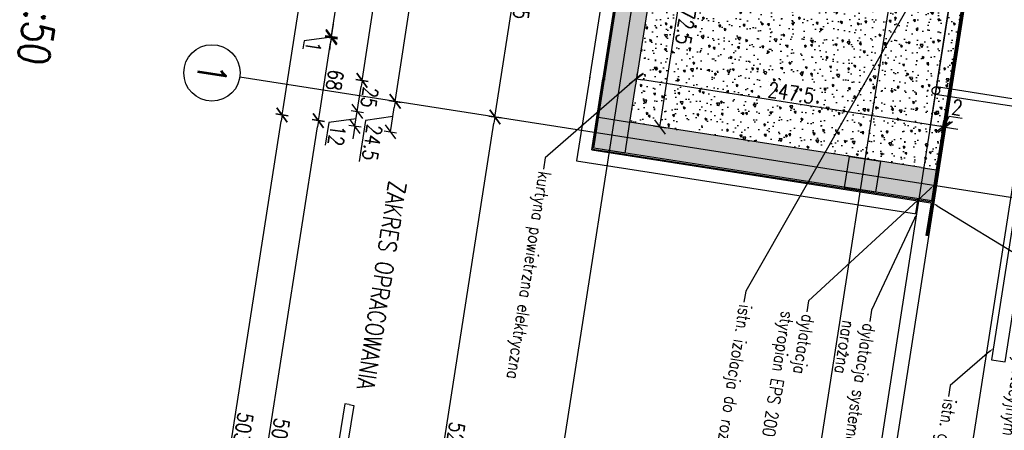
# Model space of a CAD drawing. Extents: x -38969 to 27108, y -24488 to 212598.
# Tile 2 of 256: x -5581 to -4796, y -23926 to -23599. Entities that reach past the tile are written whole.
import ezdxf
from ezdxf import colors
from ezdxf.entities.mleader import LeaderData, LeaderLine
from ezdxf.math import Vec2, Vec3

# ---------------------------------------------------------------- set-up
doc = ezdxf.new("R2010")
doc.units = 0
doc.header["$LTSCALE"] = 100
doc.header["$MEASUREMENT"] = 0
doc.linetypes.add('0.7_0.7', pattern=[1.4, 0.7, -0.7])
doc.linetypes.add('DASHDOT', pattern=[1, 0.5, -0.25, 0, -0.25])
doc.layers.get('0').update_dxf_attribs({"linetype": 'CONTINUOUS'})
doc.layers.get('DEFPOINTS').update_dxf_attribs({"linetype": 'CONTINUOUS'})
for name, color, linetype in [('K_1-DIM50', 6, 'CONTINUOUS'), ('K_1-HAT', 6, 'CONTINUOUS'), ('K_1-mur', 3, 'CONTINUOUS'), ('K_1-MUR istn', 200, 'CONTINUOUS'), ('K_1-MUW', 1, 'CONTINUOUS'), ('K_1-osie', 6, 'CONTINUOUS'), ('K_1-POMOCNICZA', 2, 'CONTINUOUS'), ('K_1-STOLARKA', 6, 'CONTINUOUS'), ('K_1-TXT', 123, 'CONTINUOUS')]:
    doc.layers.add(name, color=color, linetype=linetype)
doc.styles.add('ROMANS', font='ROMANS.shx', dxfattribs={"width": 0.8})
doc.dimstyles.new('DIM 50', dxfattribs={"dimscale": 10, "dimtxt": 1.2, "dimasz": 0.5, "dimexe": 0, "dimexo": 0, "dimgap": 0.2, "dimtad": 1, "dimdec": 4, "dimrnd": 0.5, "dimdsep": 46, "dimtxsty": 'ROMANS', "dimblk1": 'TICK1', "dimblk2": 'TICK1', "dimsah": 1, "dimcen": 0, "dimse1": 1, "dimse2": 1, "dimclrd": 6, "dimclre": 6, "dimclrt": 123, "dimadec": 0, "dimazin": 0, "dimtfac": 1, "dimtdec": 4, "dimtmove": 1, "dimatfit": 2, "dimfxl": 1, "dimtolj": 1, "dimarcsym": 0})

# ---------------------------------------------------------------- blocks, each defined once
blk = doc.blocks.new('TICK1')
at = {"color": 0}
for p, q in [((-1, -1), (1, 1)), ((0, 0), (-1, 0)), ((0, -1), (0, 1))]:
    blk.add_line(p, q, dxfattribs=at)
blk = doc.blocks.new('*D307')
at = {"layer": 'DEFPOINTS', "color": 0}
for p in [(-5281.56, -23664.25), (-5121.12, -23689.25), (-5136.75, -23711.61)]:
    blk.add_point(p, dxfattribs=at)
at = {"layer": 'K_1-DIM50', "color": 6, "lineweight": -2, "transparency": 16777216}
for p, q in [((-5284.56, -23683.52), (-5282.33, -23669.19)), ((-5305.16, -23679.35), (-5310.28, -23712.21)), ((-5283.44, -23676.36), (-5305.16, -23679.35))]:
    blk.add_line(p, q, dxfattribs=at)
at = {"layer": 'K_1-DIM50', "color": 6, "lineweight": -2, "transparency": 16777216, "xscale": 5, "yscale": 5, "zscale": 5}
for p, rotation in [((-5281.56, -23664.25), 81.14470898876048), ((-5285.33, -23688.46), 261.1447089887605)]:
    blk.add_blockref('TICK1', p, dxfattribs=dict(at, rotation=rotation))
at = {"layer": 'K_1-DIM50', "color": 123, "transparency": 16777216, "insert": (-5299.82, -23697.01), "char_height": 12, "attachment_point": 5, "rotation": 261.14471, "style": 'ROMANS'}
blk.add_mtext('\\A1;24.5', dxfattribs=at)
blk = doc.blocks.new('*D308')
at = {"layer": 'DEFPOINTS', "color": 0}
for p in [(-5251.15, -23469.11), (-5102.57, -23492.26), (-5121.12, -23689.25)]:
    blk.add_point(p, dxfattribs=at)
at = {"layer": 'K_1-DIM50', "color": 6, "lineweight": -2, "transparency": 16777216}
blk.add_line((-5280.79, -23659.31), (-5251.92, -23474.05), dxfattribs=at)
at = {"layer": 'K_1-DIM50', "color": 6, "lineweight": -2, "transparency": 16777216, "xscale": 5, "yscale": 5, "zscale": 5}
for p, rotation in [((-5251.15, -23469.11), 81.14470898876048), ((-5281.56, -23664.25), 261.1447089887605)]:
    blk.add_blockref('TICK1', p, dxfattribs=dict(at, rotation=rotation))
at = {"layer": 'K_1-DIM50', "color": 123, "transparency": 16777216, "insert": (-5258.45, -23567.91), "char_height": 12, "attachment_point": 5, "rotation": 261.14471, "style": 'ROMANS'}
blk.add_mtext('\\A1;197.5', dxfattribs=at)
blk = doc.blocks.new('*D311')
at = {"layer": 'DEFPOINTS', "color": 0}
for p in [(-5311.78, -23672.2), (-5123.04, -23701.6), (-5136.75, -23711.61)]:
    blk.add_point(p, dxfattribs=at)
at = {"layer": 'K_1-DIM50', "color": 6, "lineweight": -2, "transparency": 16777216}
for p, q in [((-5311.01, -23667.26), (-5310.24, -23662.32)), ((-5313.63, -23684.05), (-5311.78, -23672.2)), ((-5313.63, -23684.05), (-5311.78, -23672.2)), ((-5334.43, -23681.12), (-5337.22, -23699.07)), ((-5312.71, -23678.12), (-5334.43, -23681.12)), ((-5314.4, -23688.99), (-5315.17, -23693.93))]:
    blk.add_line(p, q, dxfattribs=at)
at = {"layer": 'K_1-DIM50', "color": 6, "lineweight": -2, "transparency": 16777216, "xscale": 5, "yscale": 5, "zscale": 5}
for p, rotation in [((-5311.78, -23672.2), 261.1447089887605), ((-5313.63, -23684.05), 81.14470898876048)]:
    blk.add_blockref('TICK1', p, dxfattribs=dict(at, rotation=rotation))
at = {"layer": 'K_1-DIM50', "color": 123, "transparency": 16777216, "insert": (-5327.92, -23691.33), "char_height": 12, "attachment_point": 5, "rotation": 261.14471, "style": 'ROMANS'}
blk.add_mtext('\\A1;12', dxfattribs=at)
blk = doc.blocks.new('*D312')
at = {"layer": 'DEFPOINTS', "color": 0}
for p in [(-5307.94, -23647.49), (-5094.49, -23680.75), (-5123.04, -23701.6)]:
    blk.add_point(p, dxfattribs=at)
at = {"layer": 'K_1-DIM50', "color": 6, "lineweight": -2, "transparency": 16777216}
blk.add_line((-5311.01, -23667.26), (-5308.71, -23652.43), dxfattribs=at)
at = {"layer": 'K_1-DIM50', "color": 6, "lineweight": -2, "transparency": 16777216, "xscale": 5, "yscale": 5, "zscale": 5}
for p, rotation in [((-5307.94, -23647.49), 81.14470898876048), ((-5311.78, -23672.2), 261.1447089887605)]:
    blk.add_blockref('TICK1', p, dxfattribs=dict(at, rotation=rotation))
at = {"layer": 'K_1-DIM50', "color": 123, "transparency": 16777216, "insert": (-5301.96, -23661.08), "char_height": 12, "attachment_point": 5, "rotation": 261.14471, "style": 'ROMANS'}
blk.add_mtext('\\A1;25', dxfattribs=at)
blk = doc.blocks.new('*D313')
at = {"layer": 'DEFPOINTS', "color": 0}
for p in [(-5281.38, -23477.05), (-5092.64, -23506.46), (-5094.49, -23680.75)]:
    blk.add_point(p, dxfattribs=at)
at = {"layer": 'K_1-DIM50', "color": 6, "lineweight": -2, "transparency": 16777216}
blk.add_line((-5307.17, -23642.55), (-5282.15, -23481.99), dxfattribs=at)
at = {"layer": 'K_1-DIM50', "color": 6, "lineweight": -2, "transparency": 16777216, "xscale": 5, "yscale": 5, "zscale": 5}
for p, rotation in [((-5281.38, -23477.05), 81.14470898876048), ((-5307.94, -23647.49), 261.1447089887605)]:
    blk.add_blockref('TICK1', p, dxfattribs=dict(at, rotation=rotation))
at = {"layer": 'K_1-DIM50', "color": 123, "transparency": 16777216, "insert": (-5286.75, -23563.5), "char_height": 12, "attachment_point": 5, "rotation": 261.14471, "style": 'ROMANS'}
blk.add_mtext('\\A1;172.5', dxfattribs=at)
blk = doc.blocks.new('*D318')
at = {"layer": 'DEFPOINTS', "color": 0}
for p in [(-5332.34, -23612.57), (-5126.32, -23644.67), (-5136.75, -23711.61)]:
    blk.add_point(p, dxfattribs=at)
at = {"layer": 'K_1-DIM50', "color": 6, "lineweight": -2, "transparency": 16777216}
blk.add_line((-5342, -23674.57), (-5333.11, -23617.51), dxfattribs=at)
at = {"layer": 'K_1-DIM50', "color": 6, "lineweight": -2, "transparency": 16777216, "xscale": 5, "yscale": 5, "zscale": 5}
for p, rotation in [((-5332.34, -23612.57), 81.14470898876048), ((-5342.77, -23679.51), 261.1447089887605)]:
    blk.add_blockref('TICK1', p, dxfattribs=dict(at, rotation=rotation))
at = {"layer": 'K_1-DIM50', "color": 123, "transparency": 16777216, "insert": (-5329.65, -23647.27), "char_height": 12, "attachment_point": 5, "rotation": 261.14471, "style": 'ROMANS'}
blk.add_mtext('\\A1;68', dxfattribs=at)
blk = doc.blocks.new('*D319')
at = {"layer": 'DEFPOINTS', "color": 0}
for p in [(-5332.48, -23613.44), (-5126.45, -23645.54), (-5126.32, -23644.67)]:
    blk.add_point(p, dxfattribs=at)
at = {"layer": 'K_1-DIM50', "color": 6, "lineweight": -2, "transparency": 16777216}
for p, q in [((-5331.57, -23607.63), (-5330.8, -23602.69)), ((-5354.13, -23616), (-5355.1, -23622.21)), ((-5332.41, -23613.01), (-5354.13, -23616)), ((-5333.25, -23618.39), (-5334.02, -23623.33)), ((-5332.34, -23612.57), (-5332.48, -23613.44)), ((-5332.34, -23612.57), (-5332.48, -23613.44))]:
    blk.add_line(p, q, dxfattribs=at)
at = {"layer": 'K_1-DIM50', "color": 6, "lineweight": -2, "transparency": 16777216, "xscale": 5, "yscale": 5, "zscale": 5}
for p, rotation in [((-5332.48, -23613.44), 81.14470898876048), ((-5332.34, -23612.57), 261.1447089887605)]:
    blk.add_blockref('TICK1', p, dxfattribs=dict(at, rotation=rotation))
at = {"layer": 'K_1-DIM50', "color": 123, "transparency": 16777216, "insert": (-5346.71, -23620.34), "char_height": 12, "attachment_point": 5, "rotation": 261.14471, "style": 'ROMANS'}
blk.add_mtext('\\A1;1', dxfattribs=at)
blk = doc.blocks.new('*D320')
at = {"layer": 'DEFPOINTS', "color": 0}
for p in [(-5274.42, -23240.81), (-5068.4, -23272.9), (-5126.45, -23645.54)]:
    blk.add_point(p, dxfattribs=at)
at = {"layer": 'K_1-DIM50', "color": 6, "lineweight": -2, "transparency": 16777216}
blk.add_line((-5331.71, -23608.5), (-5275.19, -23245.75), dxfattribs=at)
at = {"layer": 'K_1-DIM50', "color": 6, "lineweight": -2, "transparency": 16777216, "xscale": 5, "yscale": 5, "zscale": 5}
for p, rotation in [((-5274.42, -23240.81), 81.14470898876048), ((-5332.48, -23613.44), 261.1447089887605)]:
    blk.add_blockref('TICK1', p, dxfattribs=dict(at, rotation=rotation))
at = {"layer": 'K_1-DIM50', "color": 123, "transparency": 16777216, "insert": (-5295.55, -23428.36), "char_height": 12, "attachment_point": 5, "rotation": 261.14471, "style": 'ROMANS'}
blk.add_mtext('\\A1;377', dxfattribs=at)
blk = doc.blocks.new('*D321')
at = {"layer": 'DEFPOINTS', "color": 0}
for p in [(-5303.4, -23236.29), (-5068.4, -23272.9), (-5136.75, -23711.61)]:
    blk.add_point(p, dxfattribs=at)
at = {"layer": 'K_1-DIM50', "color": 6, "lineweight": -2, "transparency": 16777216}
blk.add_line((-5370.98, -23670.06), (-5304.17, -23241.23), dxfattribs=at)
at = {"layer": 'K_1-DIM50', "color": 6, "lineweight": -2, "transparency": 16777216, "xscale": 5, "yscale": 5, "zscale": 5}
for p, rotation in [((-5303.4, -23236.29), 81.14470898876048), ((-5371.75, -23675), 261.1447089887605)]:
    blk.add_blockref('TICK1', p, dxfattribs=dict(at, rotation=rotation))
at = {"layer": 'K_1-DIM50', "color": 123, "transparency": 16777216, "insert": (-5329.67, -23456.88), "char_height": 12, "attachment_point": 5, "rotation": 261.14471, "style": 'ROMANS'}
blk.add_mtext('\\A1;444', dxfattribs=at)
blk = doc.blocks.new('*D322')
at = {"layer": 'DEFPOINTS', "color": 0}
for p in [(-5342.77, -23679.51), (-5136.75, -23711.61), (-4942.95, -24250.87)]:
    blk.add_point(p, dxfattribs=at)
at = {"layer": 'K_1-DIM50', "color": 6, "lineweight": -2, "transparency": 16777216}
blk.add_line((-5419.43, -24171.58), (-5343.54, -23684.45), dxfattribs=at)
at = {"layer": 'K_1-DIM50', "color": 6, "lineweight": -2, "transparency": 16777216, "xscale": 5, "yscale": 5, "zscale": 5}
for p, rotation in [((-5342.77, -23679.51), 81.14470898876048), ((-5420.2, -24176.52), 261.1447089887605)]:
    blk.add_blockref('TICK1', p, dxfattribs=dict(at, rotation=rotation))
at = {"layer": 'K_1-DIM50', "color": 123, "transparency": 16777216, "insert": (-5373.58, -23929.25), "char_height": 12, "attachment_point": 5, "rotation": 261.14471, "style": 'ROMANS'}
blk.add_mtext('\\A1;503', dxfattribs=at)
blk = doc.blocks.new('*D193')
at = {"layer": 'DEFPOINTS', "color": 0}
for p in [(-5112.54, -23715.38), (-4959.56, -24048.91), (-5174.78, -24114.91)]:
    blk.add_point(p, dxfattribs=at)
at = {"layer": 'K_1-DIM50', "color": 6, "lineweight": -2, "transparency": 16777216}
blk.add_line((-4979.64, -24145.31), (-5169.84, -24115.68), dxfattribs=at)
at = {"layer": 'K_1-DIM50', "color": 6, "lineweight": -2, "transparency": 16777216, "xscale": 5, "yscale": 5, "zscale": 5}
for p, rotation in [((-5174.78, -24114.91), 171.144708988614), ((-4974.7, -24146.08), 351.1447089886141)]:
    blk.add_blockref('TICK1', p, dxfattribs=dict(at, rotation=rotation))
at = {"layer": 'K_1-DIM50', "color": 123, "transparency": 16777216, "insert": (-5073.51, -24122.59), "char_height": 12, "attachment_point": 5, "rotation": 351.14471, "style": 'ROMANS'}
blk.add_mtext('\\A1;202.5', dxfattribs=at)
blk = doc.blocks.new('*D194')
at = {"layer": 'DEFPOINTS', "color": 0}
for p in [(-5136.75, -23711.61), (-5112.54, -23715.38), (-5198.99, -24111.14)]:
    blk.add_point(p, dxfattribs=at)
at = {"layer": 'K_1-DIM50', "color": 6, "lineweight": -2, "transparency": 16777216}
for p, q in [((-5179.72, -24114.14), (-5194.05, -24111.91)), ((-5186.89, -24113.02), (-5183.89, -24134.74)), ((-5183.89, -24134.74), (-5151.03, -24139.86))]:
    blk.add_line(p, q, dxfattribs=at)
at = {"layer": 'K_1-DIM50', "color": 6, "lineweight": -2, "transparency": 16777216, "xscale": 5, "yscale": 5, "zscale": 5}
for p, rotation in [((-5198.99, -24111.14), 171.144708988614), ((-5174.78, -24114.91), 351.1447089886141)]:
    blk.add_blockref('TICK1', p, dxfattribs=dict(at, rotation=rotation))
at = {"layer": 'K_1-DIM50', "color": 123, "transparency": 16777216, "insert": (-5166.23, -24129.4), "char_height": 12, "attachment_point": 5, "rotation": 351.14471, "style": 'ROMANS'}
blk.add_mtext('\\A1;24.5', dxfattribs=at)
blk = doc.blocks.new('*D195')
at = {"layer": 'DEFPOINTS', "color": 0}
for p in [(-5089.12, -23646.3), (-5094.49, -23680.75), (-4849.94, -23718.85)]:
    blk.add_point(p, dxfattribs=at)
at = {"layer": 'K_1-DIM50', "color": 6, "lineweight": -2, "transparency": 16777216}
blk.add_line((-4849.51, -23683.63), (-5084.18, -23647.07), dxfattribs=at)
at = {"layer": 'K_1-DIM50', "color": 6, "lineweight": -2, "transparency": 16777216, "xscale": 5, "yscale": 5, "zscale": 5}
for p, rotation in [((-5089.12, -23646.3), 171.144708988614), ((-4844.57, -23684.4), 351.1447089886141)]:
    blk.add_blockref('TICK1', p, dxfattribs=dict(at, rotation=rotation))
at = {"layer": 'K_1-DIM50', "color": 123, "transparency": 16777216, "insert": (-4965.62, -23657.44), "char_height": 12, "attachment_point": 5, "rotation": 351.14471, "style": 'ROMANS'}
blk.add_mtext('\\A1;247.5', dxfattribs=at)
blk = doc.blocks.new('*D196')
at = {"layer": 'DEFPOINTS', "color": 0}
for p in [(-5067.94, -23510.3), (-5043.85, -23514.06), (-5094.49, -23680.75)]:
    blk.add_point(p, dxfattribs=at)
at = {"layer": 'K_1-DIM50', "color": 6, "lineweight": -2, "transparency": 16777216}
blk.add_line((-5069.63, -23679.56), (-5044.62, -23519), dxfattribs=at)
at = {"layer": 'K_1-DIM50', "color": 6, "lineweight": -2, "transparency": 16777216, "xscale": 5, "yscale": 5, "zscale": 5}
for p, rotation in [((-5043.85, -23514.06), 81.14470898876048), ((-5070.4, -23684.5), 261.1447089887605)]:
    blk.add_blockref('TICK1', p, dxfattribs=dict(at, rotation=rotation))
at = {"layer": 'K_1-DIM50', "color": 123, "transparency": 16777216, "insert": (-5049.22, -23600.51), "char_height": 12, "attachment_point": 5, "rotation": 261.14471, "style": 'ROMANS'}
blk.add_mtext('\\A1;172.5', dxfattribs=at)
blk = doc.blocks.new('*D204')
at = {"layer": 'DEFPOINTS', "color": 0}
for p in [(-5201.95, -23676.66), (-5132.97, -23687.4), (-4942.95, -24250.87)]:
    blk.add_point(p, dxfattribs=at)
at = {"layer": 'K_1-DIM50', "color": 6, "lineweight": -2, "transparency": 16777216}
blk.add_line((-5282.39, -24192.93), (-5202.72, -23681.6), dxfattribs=at)
at = {"layer": 'K_1-DIM50', "color": 6, "lineweight": -2, "transparency": 16777216, "xscale": 5, "yscale": 5, "zscale": 5}
for p, rotation in [((-5201.95, -23676.66), 81.14470898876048), ((-5283.16, -24197.87), 261.1447089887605)]:
    blk.add_blockref('TICK1', p, dxfattribs=dict(at, rotation=rotation))
at = {"layer": 'K_1-DIM50', "color": 123, "transparency": 16777216, "insert": (-5234.65, -23938.49), "char_height": 12, "attachment_point": 5, "rotation": 261.14471, "style": 'ROMANS'}
blk.add_mtext('\\A1;527.5', dxfattribs=at)
blk = doc.blocks.new('*D205')
at = {"layer": 'DEFPOINTS', "color": 0}
for p in [(-5171.55, -23481.51), (-5102.57, -23492.26), (-5132.97, -23687.4)]:
    blk.add_point(p, dxfattribs=at)
at = {"layer": 'K_1-DIM50', "color": 6, "lineweight": -2, "transparency": 16777216}
blk.add_line((-5201.18, -23671.72), (-5172.32, -23486.45), dxfattribs=at)
at = {"layer": 'K_1-DIM50', "color": 6, "lineweight": -2, "transparency": 16777216, "xscale": 5, "yscale": 5, "zscale": 5}
for p, rotation in [((-5171.55, -23481.51), 81.14470898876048), ((-5201.95, -23676.66), 261.1447089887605)]:
    blk.add_blockref('TICK1', p, dxfattribs=dict(at, rotation=rotation))
at = {"layer": 'K_1-DIM50', "color": 123, "transparency": 16777216, "insert": (-5178.85, -23580.31), "char_height": 12, "attachment_point": 5, "rotation": 261.14471, "style": 'ROMANS'}
blk.add_mtext('\\A1;197.5', dxfattribs=at)
blk = doc.blocks.new('*D208')
at = {"layer": 'DEFPOINTS', "color": 0}
for p in [(-5371.75, -23675), (-4865.52, -23753.87), (-4942.95, -24250.87)]:
    blk.add_point(p, dxfattribs=at)
at = {"layer": 'K_1-DIM50', "color": 6, "lineweight": -2, "transparency": 16777216}
blk.add_line((-5448.41, -24167.06), (-5372.52, -23679.94), dxfattribs=at)
at = {"layer": 'K_1-DIM50', "color": 6, "lineweight": -2, "transparency": 16777216, "xscale": 5, "yscale": 5, "zscale": 5}
for p, rotation in [((-5371.75, -23675), 81.14470898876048), ((-5449.18, -24172), 261.1447089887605)]:
    blk.add_blockref('TICK1', p, dxfattribs=dict(at, rotation=rotation))
at = {"layer": 'K_1-DIM50', "color": 123, "transparency": 16777216, "insert": (-5402.56, -23924.73), "char_height": 12, "attachment_point": 5, "rotation": 261.14471, "style": 'ROMANS'}
blk.add_mtext('\\A1;503', dxfattribs=at)
blk = doc.blocks.new('*D333')
at = {"layer": 'DEFPOINTS', "color": 0}
for p in [(-4842.6, -23684.71), (-4849.94, -23718.85), (-4847.96, -23719.16)]:
    blk.add_point(p, dxfattribs=at)
at = {"layer": 'K_1-DIM50', "color": 6, "lineweight": -2, "transparency": 16777216}
for p, q in [((-4843.59, -23684.55), (-4839.53, -23676.07)), ((-4839.53, -23676.07), (-4829.26, -23677.68)), ((-4849.51, -23683.63), (-4854.45, -23682.86)), ((-4844.57, -23684.4), (-4842.6, -23684.71)), ((-4844.57, -23684.4), (-4842.6, -23684.71)), ((-4837.66, -23685.48), (-4832.72, -23686.25))]:
    blk.add_line(p, q, dxfattribs=at)
at = {"layer": 'K_1-DIM50', "color": 6, "lineweight": -2, "transparency": 16777216, "xscale": 5, "yscale": 5, "zscale": 5}
for p, rotation in [((-4844.57, -23684.4), 351.1447089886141), ((-4842.6, -23684.71), 171.144708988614)]:
    blk.add_blockref('TICK1', p, dxfattribs=dict(at, rotation=rotation))
at = {"layer": 'K_1-DIM50', "color": 123, "transparency": 16777216, "insert": (-4833.16, -23668.97), "char_height": 12, "attachment_point": 5, "rotation": 351.14471, "style": 'ROMANS'}
blk.add_mtext('\\A1;2', dxfattribs=at)

msp = doc.modelspace()

# ---------------------------------------------------------------- hatches: boundary and pattern name
at = {"layer": 'K_1-HAT', "ltscale": 0.6}
h = msp.add_hatch(dxfattribs=at)
h.set_pattern_fill('ANSI33', color=256, angle=-188.85529101, style=0)
h.set_pattern_definition([(126.14471, (-10070.0437, 2299.6265), (-5.1278147, -3.7453993), []), (126.14471, (-10069.3525, 2304.063), (-5.1278147, -3.7453993), [3.175, -1.5875])])
h.paths.add_polyline_path([(-4789.13453, -23328.55619), (-4792.98301, -23353.2582), (-4837.44663, -23346.33093), (-4833.59814, -23321.62892)])
h.paths.add_polyline_path([(-4868.15227, -23381.01757), (-4862.14863, -23342.48244), (-4837.44663, -23346.33093), (-4843.45026, -23384.86606)])
h.paths.add_polyline_path([(-4862.14863, -23342.48244), (-5037.53289, -23315.15819), (-5033.6844, -23290.45619), (-4858.30015, -23317.78043)])
h.paths.add_polyline_path([(-5062.23489, -23311.30971), (-5037.53289, -23315.15819), (-5064.08744, -23485.60204), (-5088.78944, -23481.75356)])
h.paths.add_polyline_path([(-5067.44188, -23510.38102), (-5063.59339, -23485.67901)], flags=16)
h.paths.add_polyline_path([(-5095.10813, -23506.07072), (-5067.44188, -23510.38102)])
h.paths.add_polyline_path([(-4861.61512, -23501.45953), (-4864.00118, -23516.77478), (-4888.70318, -23512.92629), (-4886.31712, -23497.61105)])
h.paths.add_polyline_path([(-4867.84966, -23541.47678), (-4864.00118, -23516.77478), (-4819.53756, -23523.70205), (-4823.38605, -23548.40406)])
h.paths.add_polyline_path([(-5089.75683, -23650.36443), (-5114.45884, -23646.51595), (-5092.63793, -23506.45557), (-5067.93592, -23510.30405)])
h.paths.add_polyline_path([(-5114.45884, -23646.51595), (-5089.75683, -23650.36443), (-5094.49047, -23680.7479), (-4849.9406, -23718.84791), (-4853.78908, -23743.54991), (-5123.04096, -23701.60142)])
h.paths.add_polyline_path([(-5063.09935, -23485.75598), (-5066.94784, -23510.45799), (-5067.44188, -23510.38102), (-5063.59339, -23485.67901)])
h.paths.add_polyline_path([(-5067.93592, -23510.30405), (-5064.08744, -23485.60204), (-4888.70318, -23512.92629), (-4892.55167, -23537.6283)])
h = msp.add_hatch(dxfattribs=at)
h.set_pattern_fill('AR-CONC', color=256, scale=0.1, angle=-188.85529101, style=0)
h.set_pattern_definition([(131.14471, (-10070.044, 2299.627), (4.37945, 17.755943), [1.905, -20.955]), (76.14471, (-10070.044, 2299.627), (-19.420485, -0.541215), [1.524, -16.764058]), (181.59615, (-10069.679, 2301.106), (-15.041035, 17.214727), [1.619001, -17.809024]), (127.32891, (-10075.063, 2300.409), (8.327094, 26.137589), [2.8575, -31.4325]), (177.78027, (-10074.37, 2302.587), (-20.793102, 27.266298), [2.428502, -26.71356]), (72.32886, (-10075.063, 2300.409), (-20.793102, 27.266298), [2.285997, -25.145973]), (102.14471, (-10073.417, 2302.723), (12.438566, 13.406455), [1.905, -20.955]), (47.14471, (-10073.417, 2302.723), (-17.247873, 8.941915), [1.524, -16.764]), (152.596154, (-10072.38, 2303.84), (-4.809307, 22.34837), [1.619001, -17.808994]), (118.64471, (-10070.0437, 2299.6265), (-8.307171, 1.6068141), [0, -16.5608, 0, -17.018, 0, -16.8275]), (88.64471, (-10070.044, 2299.6265), (-8.870027, 8.144493), [0, -9.7028, 0, -16.1798, 0, -6.4135]), (48.64471, (-10070.9156, 2294.03), (2.6533196, 13.3092515), [0, -6.35, 0, -19.812, 0, -26.289]), (38.64471, (-10071.307, 2291.52), (-0.2320495, 15.0277663), [0, -8.255, 0, -13.1572, 0, -18.669])])
h.paths.add_polyline_path([(-5094.49047, -23680.7479), (-4849.9406, -23718.84791), (-4823.38605, -23548.40406), (-5067.93592, -23510.30405)])

# ---------------------------------------------------------------- linework, layer by layer
at = {"layer": 'K_1-mur', "color": 3}
for p, q in [((-5068.3961, -23272.90347), (-5126.45199, -23645.54278)), ((-5067.93592, -23510.30405), (-5089.89301, -23651.23853)), ((-5126.3158, -23644.66867), (-5136.7452, -23711.61111)), ((-5089.75683, -23650.36443), (-5094.49047, -23680.7479)), ((-4861.79756, -23717.00063), (-5094.49047, -23680.7479)), ((-5136.7452, -23711.61111), (-4865.51716, -23753.86748)), ((-4861.79756, -23717.00063), (-4849.9406, -23718.84791))]:
    msp.add_line(p, q, dxfattribs=at)
at = {"layer": 'K_1-MUR istn', "linetype": '0.7_0.7', "ltscale": 5}
msp.add_line((-4833.26685, -23546.86466), (-4865.51716, -23753.86748), dxfattribs=at)
at = {"layer": 'K_1-MUR istn'}
for p, q in [((-4827.18262, -23585.76495), (-4929.24445, -24240.86218)), ((-4777.59598, -23657.25037), (-4822.39235, -23944.78173)), ((-4865.51716, -23753.86748), (-4898.76807, -23967.29283))]:
    msp.add_line(p, q, dxfattribs=at)
msp.add_lwpolyline([(-4794.84768, -23871.91965), (-4777.91435, -23763.23082), (-4788.78323, -23761.53748), (-4805.71656, -23870.22632)], close=True, dxfattribs=at)
at = {"layer": 'K_1-MUW', "color": 6, "ltscale": 0.6}
for p, q in [((-5059.63762, -23284.89467), (-5116.07714, -23647.15914)), ((-4852.53787, -23745.26294), (-4818.05544, -23523.93296)), ((-5124.75399, -23702.85263), (-5115.94096, -23646.28504)), ((-5124.75399, -23702.85263), (-4852.53787, -23745.26294)), ((-4852.53787, -23745.26294), (-4856.61727, -23771.44707))]:
    msp.add_line(p, q, dxfattribs=at)
at = {"layer": 'K_1-MUW', "linetype": '0.7_0.7', "ltscale": 10}
for p, q in [((-5059.01201, -23285.75119), (-5115.33608, -23647.27459)), ((-4853.16348, -23744.40643), (-4818.7965, -23523.8175)), ((-5123.89748, -23702.22703), (-5115.1999, -23646.40049)), ((-5123.89748, -23702.22703), (-4853.16348, -23744.40643)), ((-4853.27893, -23745.14749), (-4857.35833, -23771.33162))]:
    msp.add_line(p, q, dxfattribs=at)
at = {"layer": 'K_1-MUW'}
for p, q in [((-5114.59502, -23647.39005), (-5058.38641, -23286.6077)), ((-4823.38605, -23548.40406), (-4849.9406, -23718.84791)), ((-5123.04096, -23701.60142), (-5114.45884, -23646.51595)), ((-4851.81292, -23743.85779), (-5123.04096, -23701.60142)), ((-4849.9406, -23718.84791), (-4853.78908, -23743.54991)), ((-4864.65797, -23741.85658), (-4866.50524, -23753.71354)), ((-4854.01999, -23745.03203), (-4858.09939, -23771.21616))]:
    msp.add_line(p, q, dxfattribs=at)
for points in [[(-5123.04096, -23701.60142), (-5119.19248, -23676.89942), (-5094.49047, -23680.7479), (-5098.33896, -23705.44991)], [(-4922.9547, -23732.77416), (-4919.10622, -23708.07215), (-4894.40421, -23711.92063), (-4898.2527, -23736.62264)]]:
    msp.add_lwpolyline(points, close=True, dxfattribs=at)
for points in [[(-5318.18645, -23906.03334), (-5321.75654, -23905.47713), (-5326.32665, -23934.81093), (-5336.24403, -23933.26584), (-5326.84872, -23961.63322)], [(-5318.18645, -23906.03334), (-5314.61636, -23906.58955), (-5319.18647, -23935.92334), (-5309.26908, -23937.46844), (-5326.84872, -23961.63322)]]:
    msp.add_lwpolyline(points, dxfattribs=at)
at = {"layer": 'K_1-osie', "linetype": 'DASHDOT', "ltscale": 50}
for p, q in [((-4998.2636, -22981.90236), (-5202.23091, -24291.09322)), ((-4798.17734, -23013.07509), (-5002.14465, -24322.26595)), ((-4787.24056, -23741.26715), (-5405.41549, -23644.95768))]:
    msp.add_line(p, q, dxfattribs=at)
at = {"layer": 'K_1-osie'}
msp.add_circle((-5427.6473, -23641.49404), 22.5, dxfattribs=at)
at = {"layer": 'K_1-POMOCNICZA', "linetype": '0.7_0.7', "ltscale": 20}
for points in [[(-4534.22149, -23728.87898), (-4532.11003, -23715.32627, 0.414213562), (-4542.95386, -23700.48001), (-4849.75279, -23652.68182)], [(-4540.14998, -23727.95534), (-4538.03851, -23714.40263, 0.414213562), (-4543.8775, -23706.40849), (-4850.67643, -23658.61031)]]:
    msp.add_lwpolyline(points, format="xyb", dxfattribs=at)
msp.add_circle((-4850.21461, -23655.64607), 3, dxfattribs=at)
at = {"layer": 'K_1-STOLARKA'}
msp.add_line((-5114.45884, -23646.51595), (-5114.59502, -23647.39005), dxfattribs=at)

# ---------------------------------------------------------------- texts
at = {"layer": 'K_1-osie', "color": 4, "insert": (-5427.6473, -23641.49404), "char_height": 22.5, "attachment_point": 5, "rotation": 261.14470899, "style": 'ROMANS'}
msp.add_mtext('{\\Fromans.shx|c238;\\C2;1\\Fromans.shx|c0;}', dxfattribs=at)
at = {"layer": 'K_1-TXT', "color": 60, "style": 'ROMANS', "width": 0.8}
msp.add_text('SKALA 1:50', height=25, rotation=261.14470899, dxfattribs=at).set_placement((-5559.47276, -23480.4035))
at = {"layer": 'K_1-TXT', "insert": (-5298.41219, -23895.0435), "char_height": 14, "width": 270.8641563, "attachment_point": 3, "rotation": 261.14470899, "style": 'ROMANS'}
msp.add_mtext('ZAKRES OPRACOWANIA', dxfattribs=at)

# ---------------------------------------------------------------- dimensions: what is measured, and where the dimension line sits
at = {"layer": 'K_1-DIM50'}
for base, p1, p2, angle, picture, middle in [((-5303.40161, -23236.29044), (-5136.7452, -23711.61111), (-5068.3961, -23272.90347), 81.14470899, '*D321', (-5329.67151, -23456.87578)), ((-5274.42171, -23240.8054), (-5126.45199, -23645.54278), (-5068.3961, -23272.90347), 81.14470899, '*D320', (-5295.54501, -23428.35657)), ((-5251.15325, -23469.10865), (-5121.11672, -23689.25042), (-5102.57065, -23492.25729), 81.14470899, '*D308', (-5258.45012, -23567.91309)), ((-5281.38099, -23477.05006), (-5094.49047, -23680.7479), (-5092.63793, -23506.45557), 81.14470899, '*D313', (-5286.75362, -23563.5035)), ((-5171.55118, -23481.51037), (-5132.97368, -23687.40315), (-5102.57065, -23492.25729), 81.14470899, '*D205', (-5178.84806, -23580.31481)), ((-5043.84646, -23514.0571), (-5094.49047, -23680.7479), (-5067.93592, -23510.30405), 81.14470899, '*D196', (-5049.21909, -23600.51055)), ((-5332.477594, -23613.444714), (-5126.315803, -23644.668674), (-5126.451985, -23645.542775), 81.14470899, '*D319', (-5346.532244, -23619.207517)), ((-5332.34141, -23612.57061), (-5136.7452, -23711.61111), (-5126.3158, -23644.66867), 81.14470899, '*D318', (-5329.65147, -23647.27335)), ((-5307.93554, -23647.49391), (-5123.04096, -23701.60142), (-5094.49047, -23680.7479), 81.14470899, '*D312', (-5301.95514, -23661.07643)), ((-5089.12332, -23646.29813), (-4849.9406, -23718.84791), (-5094.49047, -23680.7479), 351.14470899, '*D195', (-4965.61687, -23657.44349)), ((-5311.78403, -23672.19592), (-5136.7452, -23711.61111), (-5123.04096, -23701.60142), 81.14470899, '*D311', (-5326.8304, -23684.32426)), ((-5281.55628, -23664.2545), (-5136.7452, -23711.61111), (-5121.11672, -23689.25042), 81.14470899, '*D307', (-5297.56478, -23682.55834)), ((-4842.59729, -23684.70602), (-4849.9406, -23718.84791), (-4847.96444, -23719.15579), 351.14470899, '*D333', (-4836.32442, -23668.47823)), ((-5371.75071, -23674.99809), (-4942.94869, -24250.87187), (-4865.51716, -23753.86748), 81.14470899, '*D208', (-5402.56183, -23924.73179)), ((-5201.95422, -23676.65622), (-4942.94869, -24250.87187), (-5132.97368, -23687.40315), 81.14470899, '*D204', (-5234.65109, -23938.49392)), ((-5342.77081, -23679.51305), (-4942.94869, -24250.87187), (-5136.7452, -23711.61111), 81.14470899, '*D322', (-5373.58193, -23929.24676)), ((-5198.99013, -24111.13833), (-5112.53723, -23715.38263), (-5136.7452, -23711.61111), 351.14470899, '*D194', (-5180.68629, -24127.14683)), ((-5174.78216, -24114.90984), (-4959.55643, -24048.90793), (-5112.53723, -23715.38263), 351.14470899, '*D193', (-5073.50751, -24122.59157))]:
    dim = msp.add_linear_dim(base=base, p1=p1, p2=p2, angle=angle, dimstyle='DIM 50', dxfattribs=at)
    dim.commit()
    dim.dimension.update_dxf_attribs({"geometry": picture, "text_midpoint": middle})

# ---------------------------------------------------------------- leaders
at = {"layer": 'K_1-TXT'}
ml = msp.add_multileader_mtext('Standard', dxfattribs=at)
ml.set_content('istn. izolacja do rozbiórki', color=256, style='ROMANS')
ml.set_leader_properties(color=6)
ml.build(insert=Vec2(0, 0))
ml.multileader.update_dxf_attribs({"dogleg_length": 9})
ctx = ml.context
ctx.base_point, ctx.char_height, ctx.plane_origin, ctx.plane_x_axis, ctx.plane_y_axis = Vec3(-5003.23887, -23824.30356), 10, Vec3(-4871.49545, -23520.64927), Vec3(-0.153939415, -0.988080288), Vec3(0.988080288, -0.153939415)
notes = []
notes.append((ctx, [(0, (1, 1, 0), (-5001.85342, -23815.41084), (-0.153939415, -0.988080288), 9, [(0, [(-4855.70465, -23690.88459), (-4827.63186, -23510.69571)], 0, [])])]))
ctx.mtext.insert, ctx.mtext.text_direction, ctx.mtext.rotation, ctx.mtext.flow_direction = Vec3(-4996.95955, -23827.30598), Vec3(-0.153939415, -0.988080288), 4.557834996, 5
ml = msp.add_multileader_mtext('Standard', dxfattribs=at)
ml.set_content('kurtyna powietrzna elektryczna', color=256, style='ROMANS')
ml.set_leader_properties(color=6)
ml.build(insert=Vec2(0, 0))
ml.multileader.update_dxf_attribs({"dogleg_length": 9})
ctx = ml.context
ctx.base_point, ctx.char_height, ctx.plane_origin, ctx.plane_x_axis, ctx.plane_y_axis = Vec3(-5163.23125, -23718.20466), 10, Vec3(-5018.74584, -23584.36686), Vec3(-0.153939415, -0.988080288), Vec3(0.988080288, -0.153939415)
notes.append((ctx, [(1, (1, 1, 0), (-5161.8458, -23709.31193), (-0.153939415, -0.988080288), 9, [(1, [(-5083.22418, -23640.91405)], 0, [])])]))
ctx.mtext.insert, ctx.mtext.text_direction, ctx.mtext.rotation, ctx.mtext.flow_direction = Vec3(-5156.95193, -23721.20708), Vec3(-0.153939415, -0.988080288), 4.557834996, 5
ml = msp.add_multileader_mtext('Standard', dxfattribs=at)
ml.set_content('proj. rura stalowa czynnika\\Phydraulicznego\\Ppod sufitem', color=256, style='ROMANS')
ml.set_leader_properties(color=6)
ml.build(insert=Vec2(0, 0))
ml.multileader.update_dxf_attribs({"dogleg_length": 9})
ctx = ml.context
ctx.base_point, ctx.char_height, ctx.plane_origin, ctx.plane_x_axis, ctx.plane_y_axis = Vec3(-4687.09039, -23737.04471), 10, Vec3(-4646.97958, -23715.81686), Vec3(-0.153939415, -0.988080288), Vec3(0.988080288, -0.153939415)
notes.append((ctx, [(1, (1, 1, 0), (-4685.70493, -23728.15199), (-0.153939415, -0.988080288), 9, [(1, [(-4621.70587, -23694.28311)], 0, [])])]))
ctx.mtext.insert, ctx.mtext.text_direction, ctx.mtext.rotation, ctx.mtext.flow_direction = Vec3(-4680.81106, -23740.04713), Vec3(-0.153939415, -0.988080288), 4.557834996, 5
ml = msp.add_multileader_mtext('Standard', dxfattribs=at)
ml.set_content('dylatacja \\Pstyropian EPS 200 gr. 2cm', color=256, style='ROMANS')
ml.set_leader_properties(color=6)
ml.build(insert=Vec2(0, 0))
ml.multileader.update_dxf_attribs({"dogleg_length": 9})
ctx = ml.context
ctx.base_point, ctx.char_height, ctx.plane_origin, ctx.plane_x_axis, ctx.plane_y_axis = Vec3(-4953.04051, -23832.12429), 10, Vec3(-4819.05819, -23528.81881), Vec3(-0.153939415, -0.988080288), Vec3(0.988080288, -0.153939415)
notes.append((ctx, [(0, (1, 1, 0), (-4951.65506, -23823.23157), (-0.153939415, -0.988080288), 9, [(1, [(-4851.86484, -23731.19891)], 0, [])])]))
ctx.mtext.insert, ctx.mtext.text_direction, ctx.mtext.rotation, ctx.mtext.flow_direction = Vec3(-4946.76119, -23835.12671), Vec3(-0.153939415, -0.988080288), 4.557834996, 5
ml = msp.add_multileader_mtext('Standard', dxfattribs=at)
ml.set_content('dylatacja hydroizolacji \\Psznurem dylatacyjnym', color=256, style='ROMANS')
ml.set_leader_properties(color=6)
ml.build(insert=Vec2(0, 0))
ml.multileader.update_dxf_attribs({"dogleg_length": 9})
ctx = ml.context
ctx.base_point, ctx.char_height, ctx.plane_origin, ctx.plane_x_axis, ctx.plane_y_axis = Vec3(-4758.43513, -23812.52751), 10, Vec3(-4474.44759, -23057.87826), Vec3(-0.153939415, -0.988080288), Vec3(0.988080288, -0.153939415)
notes.append((ctx, [(1, (1, 1, 0), (-4757.04968, -23803.63479), (-0.153939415, -0.988080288), 9, [(0, [(-4852.53787, -23745.26294)], 0, [])])]))
ctx.mtext.insert, ctx.mtext.text_direction, ctx.mtext.rotation, ctx.mtext.flow_direction = Vec3(-4752.15581, -23815.52993), Vec3(-0.153939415, -0.988080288), 4.557834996, 5
ml = msp.add_multileader_mtext('Standard', dxfattribs=at)
ml.set_content('dylatacja systemowa \\Pnarożna', color=256, style='ROMANS')
ml.set_leader_properties(color=6)
ml.build(insert=Vec2(0, 0))
ml.multileader.update_dxf_attribs({"dogleg_length": 9})
ctx = ml.context
ctx.base_point, ctx.char_height, ctx.plane_origin, ctx.plane_x_axis, ctx.plane_y_axis = Vec3(-4902.78404, -23839.64473), 10, Vec3(-4868.31906, -23771.85184), Vec3(-0.153939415, -0.988080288), Vec3(0.988080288, -0.153939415)
notes.append((ctx, [(1, (1, 1, 0), (-4901.39859, -23830.752), (-0.153939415, -0.988080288), 9, [(0, [(-4865.51716, -23753.86748)], 0, [])])]))
ctx.mtext.insert, ctx.mtext.text_direction, ctx.mtext.rotation, ctx.mtext.flow_direction = Vec3(-4898.15152, -23842.39058), Vec3(-0.153939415, -0.988080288), 4.557834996, 5
ml = msp.add_multileader_mtext('Standard', dxfattribs=at)
ml.set_content('istn. grzejnik żeberkowy', color=256, style='ROMANS')
ml.set_leader_properties(color=6)
ml.build(insert=Vec2(0, 0))
ml.multileader.update_dxf_attribs({"dogleg_length": 9})
ctx = ml.context
ctx.base_point, ctx.char_height, ctx.plane_origin, ctx.plane_x_axis, ctx.plane_y_axis = Vec3(-4840.06637, -23899.52572), 10, Vec3(-4703.88792, -23582.12409), Vec3(-0.153939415, -0.988080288), Vec3(0.988080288, -0.153939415)
notes.append((ctx, [(0, (1, 1, 0), (-4838.68092, -23890.633), (-0.153939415, -0.988080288), 9, [(1, [(-4804.29213, -23861.08342)], 0, [])])]))
ctx.mtext.insert, ctx.mtext.text_direction, ctx.mtext.rotation, ctx.mtext.flow_direction = Vec3(-4833.78705, -23902.52814), Vec3(-0.153939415, -0.988080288), 4.557834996, 5
for ctx, leaders in notes:
    for number, flags, end, landing, length, lines in leaders:
        leader = LeaderData()
        leader.index, (leader.has_last_leader_line, leader.has_dogleg_vector, leader.attachment_direction) = number, flags
        leader.last_leader_point, leader.dogleg_vector, leader.dogleg_length = Vec3(end), Vec3(landing), length
        for number, points, colour, breaks in lines:
            line = LeaderLine()
            line.index, line.vertices, line.color, line.breaks = number, Vec3.list(points), colors.encode_raw_color(colour), breaks
            leader.lines.append(line)
        ctx.leaders.append(leader)

doc.saveas('drawing.dxf')
